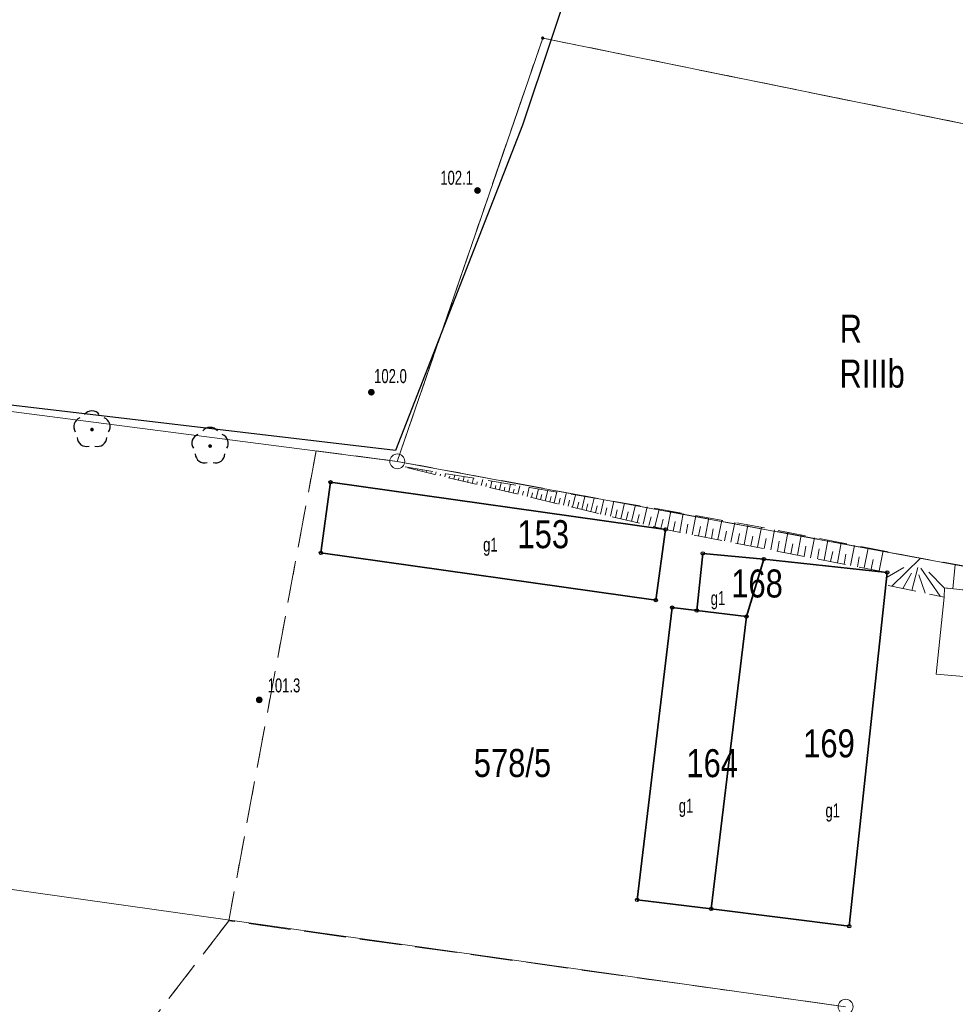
# Model space of a CAD drawing. Header units: inches. Extents: x 6497603 to 6502483, y 5925790 to 5934357.
# Tile 185 of 256: x 6501159 to 6501209, y 5926198 to 5926251. Entities that reach past the tile are written whole.
import ezdxf
from ezdxf.enums import TextEntityAlignment as Align

# ---------------------------------------------------------------- set-up
doc = ezdxf.new("R2010")
doc.units = ezdxf.units.IN
doc.header["$MEASUREMENT"] = 0
for name, pattern in [('1.5_0.75', [2.25, 1.5, -0.75]), ('219-1000', [0, 0]), ('egkk-1000', [3, 2.25, -0.75]), ('egug-1000', [1.5, 0.75, -0.75])]:
    doc.linetypes.add(name, pattern=pattern)
for name, color, linetype in [('000 Inne (niezydentyfikowane)', 7, 'Continuous'), ('202-punkt graniczny', 7, 'Continuous'), ('203-punkt graniczny', 7, 'Continuous'), ('209-oznaczenie konturu klasyfikacyjnego', 7, 'Continuous'), ('210-oznaczenie konturu użytku gruntowego', 7, 'Continuous'), ('211-numer działki ewidencyjnej', 7, 'Continuous'), ('217-kontur klasyfikacyjny', 7, 'Continuous'), ('218-kontur użytku gruntowego', 7, 'Continuous'), ('219-działka ewidencyjna', 7, 'Continuous'), ('312-budynek ewidencyjny', 7, 'Continuous'), ('312-oznaczenie budynku ewidencyjnego', 7, 'Continuous'), ('312-oznaczenie budynku ewidencyjnego-Atr117', 7, 'Continuous'), ('drzewo liściaste', 7, 'Continuous'), ('inna budowla', 7, 'Continuous'), ('ogrodzenie trwałe', 7, 'Continuous'), ('pikieta naturalna', 7, 'Continuous'), ('pikieta naturalna-Atr2', 7, 'Continuous'), ('Punkt budynku', 7, 'Continuous'), ('skarpa nieumocniona', 7, 'Continuous')]:
    doc.layers.add(name, color=color, linetype=linetype)
doc.styles.get("Standard").update_dxf_attribs({"font": 'arial.ttf'})
doc.linetypes.add('902-1000', pattern='A,5,0,[1,ksztalty.shx,S=1,R=0,X=0,Y=0],5', length=10)

# ---------------------------------------------------------------- blocks, each defined once
blk = doc.blocks.new('203')
at = {"linetype": 'Continuous', "lineweight": 0}
h = blk.add_hatch(color=0, dxfattribs=at)
edge = h.paths.add_edge_path()
edge.add_arc((0, 0), 0.09, 0, 360)
blk = doc.blocks.new('202')
at = {"color": 0, "linetype": 'Continuous', "lineweight": 0}
blk.add_circle((0, 0), 0.4, dxfattribs=at)
blk = doc.blocks.new('PUNKTBUD')
at = {"color": 0}
blk.add_circle((0, 0), 0.09, dxfattribs=at)
blk = doc.blocks.new('OP021')
at = {"linetype": 'Continuous', "lineweight": 13}
h = blk.add_hatch(color=0, dxfattribs=at)
edge = h.paths.add_edge_path()
edge.add_arc((0, 0), 0.1, 0, 360)
at = {"color": 0, "linetype": 'Continuous', "lineweight": -3}
for centre, start, end in [((-0.476, 0.154), 110.388, 213.756), ((0, 0.5), 38.316, 141.684), ((0.476, 0.154), 326.244, 69.612), ((-0.294, -0.404), 182.272, 285.64), ((0.294, -0.404), 254.36, 357.728), ((0.294, -0.404), 254.36, 357.728)]:
    blk.add_arc(centre, 0.5, start, end, dxfattribs=at)
blk = doc.blocks.new('PW01')
at = {"linetype": 'Continuous', "lineweight": 13}
h = blk.add_hatch(color=0, dxfattribs=at)
edge = h.paths.add_edge_path()
edge.add_arc((0, 0), 0.18, 0, 360)

msp = doc.modelspace()

# ---------------------------------------------------------------- linework, layer by layer
at = {"layer": '000 Inne (niezydentyfikowane)', "color": 7, "linetype": 'Continuous', "lineweight": 18, "flags": 128}
for points in [[(6501179.25, 5926226.88), (6501179.25, 5926226.89)], [(6501179.49, 5926226.82), (6501179.5, 5926226.85)], [(6501179.74, 5926226.76), (6501179.74, 5926226.79)], [(6501179.98, 5926226.7), (6501180, 5926226.77)], [(6501180.23, 5926226.64), (6501180.24, 5926226.69)], [(6501180.47, 5926226.59), (6501180.49, 5926226.69)], [(6501180.71, 5926226.53), (6501180.73, 5926226.59)], [(6501180.96, 5926226.47), (6501180.99, 5926226.61)], [(6501181.2, 5926226.41), (6501181.22, 5926226.49)], [(6501181.45, 5926226.35), (6501181.49, 5926226.52)], [(6501181.69, 5926226.29), (6501181.72, 5926226.39)], [(6501181.94, 5926226.24), (6501181.99, 5926226.44)], [(6501182.18, 5926226.18), (6501182.21, 5926226.29)], [(6501182.43, 5926226.12), (6501182.48, 5926226.36)], [(6501182.67, 5926226.06), (6501182.7, 5926226.19)], [(6501182.91, 5926226), (6501182.98, 5926226.28)], [(6501183.4, 5926225.89), (6501183.48, 5926226.2)], [(6501183.89, 5926225.77), (6501183.97, 5926226.11)], [(6501183.16, 5926225.94), (6501183.19, 5926226.09)], [(6501183.65, 5926225.83), (6501183.69, 5926225.99)], [(6501184.14, 5926225.71), (6501184.18, 5926225.89)], [(6501184.38, 5926225.65), (6501184.47, 5926226.03)], [(6501184.63, 5926225.59), (6501184.67, 5926225.79)], [(6501184.87, 5926225.54), (6501184.97, 5926225.95)], [(6501185.11, 5926225.48), (6501185.17, 5926225.69)], [(6501185.36, 5926225.42), (6501185.47, 5926225.87)], [(6501185.6, 5926225.36), (6501185.66, 5926225.59)], [(6501185.85, 5926225.3), (6501185.96, 5926225.79)], [(6501186.34, 5926225.19), (6501186.46, 5926225.7)], [(6501186.83, 5926225.07), (6501186.96, 5926225.62)], [(6501186.09, 5926225.24), (6501186.15, 5926225.49)], [(6501186.58, 5926225.13), (6501186.64, 5926225.4)], [(6501187.07, 5926225.01), (6501187.14, 5926225.3)], [(6501187.31, 5926224.95), (6501187.45, 5926225.54)], [(6501187.56, 5926224.89), (6501187.63, 5926225.2)], [(6501187.8, 5926224.84), (6501187.95, 5926225.46)], [(6501188.05, 5926224.78), (6501188.12, 5926225.1)], [(6501188.29, 5926224.72), (6501188.45, 5926225.38)], [(6501188.78, 5926224.6), (6501188.95, 5926225.29)], [(6501189.27, 5926224.49), (6501189.44, 5926225.21)], [(6501189.78, 5926224.36), (6501189.96, 5926225.13)], [(6501188.54, 5926224.66), (6501188.62, 5926225)], [(6501189.02, 5926224.54), (6501189.11, 5926224.9)], [(6501189.52, 5926224.43), (6501189.61, 5926224.8)], [(6501190.04, 5926224.3), (6501190.13, 5926224.69)], [(6501190.31, 5926224.24), (6501190.5, 5926225.04)], [(6501190.58, 5926224.17), (6501190.68, 5926224.58)], [(6501190.87, 5926224.1), (6501191.07, 5926224.94)], [(6501191.45, 5926223.96), (6501191.66, 5926224.85)], [(6501192.06, 5926223.82), (6501192.28, 5926224.74)], [(6501192.69, 5926223.67), (6501192.92, 5926224.62)], [(6501191.16, 5926224.03), (6501191.26, 5926224.47)], [(6501191.75, 5926223.89), (6501191.86, 5926224.34)], [(6501192.37, 5926223.74), (6501192.49, 5926224.21)], [(6501193.02, 5926223.59), (6501193.13, 5926224.08)], [(6501193.35, 5926223.51), (6501193.54, 5926224.51)], [(6501194.02, 5926223.38), (6501194.21, 5926224.39)], [(6501194.69, 5926223.25), (6501194.89, 5926224.27)], [(6501195.38, 5926223.12), (6501195.58, 5926224.15)], [(6501196.07, 5926222.99), (6501196.27, 5926224.02)], [(6501193.68, 5926223.45), (6501193.78, 5926223.95)], [(6501194.36, 5926223.32), (6501194.45, 5926223.82)], [(6501195.03, 5926223.19), (6501195.13, 5926223.7)], [(6501195.72, 5926223.05), (6501195.82, 5926223.57)], [(6501196.76, 5926222.85), (6501196.97, 5926223.9)], [(6501197.47, 5926222.72), (6501197.67, 5926223.77)], [(6501198.18, 5926222.58), (6501198.39, 5926223.65)], [(6501198.89, 5926222.44), (6501199.1, 5926223.51)], [(6501196.41, 5926222.92), (6501196.52, 5926223.44)], [(6501197.12, 5926222.78), (6501197.22, 5926223.31)], [(6501197.82, 5926222.65), (6501197.93, 5926223.18)], [(6501198.54, 5926222.51), (6501198.64, 5926223.04)], [(6501199.61, 5926222.3), (6501199.81, 5926223.37)], [(6501200.32, 5926222.16), (6501200.53, 5926223.23)], [(6501201.03, 5926222.02), (6501201.24, 5926223.09)], [(6501201.75, 5926221.89), (6501201.95, 5926222.96)], [(6501199.25, 5926222.37), (6501199.35, 5926222.91)], [(6501199.96, 5926222.23), (6501200.07, 5926222.77)], [(6501200.68, 5926222.09), (6501200.78, 5926222.63)], [(6501201.39, 5926221.96), (6501201.49, 5926222.49)], [(6501202.46, 5926221.75), (6501202.67, 5926222.82)], [(6501203.17, 5926221.61), (6501203.38, 5926222.68)], [(6501203.89, 5926221.47), (6501204.1, 5926222.54)], [(6501202.1, 5926221.82), (6501202.21, 5926222.35)], [(6501202.82, 5926221.68), (6501202.92, 5926222.21)], [(6501203.53, 5926221.54), (6501203.63, 5926222.07)], [(6501204.27, 5926221.4), (6501204.37, 5926221.93)], [(6501204.7, 5926221.31), (6501204.91, 5926222.38)], [(6501205.38, 5926220.5), (6501206.91, 5926222)], [(6501205.13, 5926220.98), (6501206.02, 5926221.49)], [(6501206.45, 5926220.27), (6501206.77, 5926221.49)], [(6501207.96, 5926219.96), (6501206.92, 5926221.46)], [(6501208.63, 5926220.35), (6501208.77, 5926221.66)], [(6501205.96, 5926220.38), (6501206.43, 5926221.19)], [(6501207.15, 5926220.13), (6501206.82, 5926221.1)], [(6501208.2, 5926220.39), (6501207.35, 5926221.24)]]:
    msp.add_lwpolyline(points, dxfattribs=at)
at = {"layer": '217-kontur klasyfikacyjny', "color": 3, "linetype": 'egkk-1000', "lineweight": 18, "flags": 128}
for points in [[(6501186.69, 5926249.84), (6501178.91, 5926227.18)], [(6501209.05, 5926245.29), (6501186.69, 5926249.84)], [(6501174.56, 5926227.74), (6501169.89, 5926202.58)], [(6501178.91, 5926227.18), (6501174.56, 5926227.74)], [(6501213.24, 5926220.82), (6501178.91, 5926227.18)], [(6501169.89, 5926202.58), (6501160.79, 5926190.76)], [(6501202.9, 5926197.98), (6501169.89, 5926202.58)]]:
    msp.add_lwpolyline(points, dxfattribs=at)
at = {"layer": '218-kontur użytku gruntowego', "color": 3, "linetype": 'egug-1000', "lineweight": 18, "flags": 128}
for points in [[(6501186.69, 5926249.84), (6501178.91, 5926227.18)], [(6501209.05, 5926245.29), (6501186.69, 5926249.84)], [(6501174.56, 5926227.74), (6501169.89, 5926202.58)], [(6501178.91, 5926227.18), (6501174.56, 5926227.74)], [(6501213.24, 5926220.82), (6501178.91, 5926227.18)], [(6501169.89, 5926202.58), (6501160.79, 5926190.76)], [(6501202.9, 5926197.98), (6501169.89, 5926202.58)]]:
    msp.add_lwpolyline(points, dxfattribs=at)
at = {"layer": '219-działka ewidencyjna', "color": 3, "linetype": '219-1000', "lineweight": 18, "flags": 128}
for points in [[(6501186.69, 5926249.84), (6501178.91, 5926227.18)], [(6501237.84, 5926239.43), (6501186.69, 5926249.84)], [(6501147.07, 5926231.29), (6501178.91, 5926227.18)], [(6501178.91, 5926227.18), (6501233.75, 5926217.01)], [(6501144.85, 5926206.15), (6501202.9, 5926197.98)]]:
    msp.add_lwpolyline(points, dxfattribs=at)
at = {"layer": '312-budynek ewidencyjny', "color": 7, "linetype": 'Continuous', "lineweight": 35, "flags": 128}
for points in [[(6501174.82, 5926222.28), (6501175.34, 5926226.06)], [(6501175.34, 5926226.06), (6501193.27, 5926223.53)], [(6501193.27, 5926223.53), (6501192.74, 5926219.75)], [(6501192.74, 5926219.75), (6501174.82, 5926222.28)], [(6501194.93, 5926219.19), (6501195.26, 5926222.25)], [(6501195.26, 5926222.25), (6501198.52, 5926221.95)], [(6501198.52, 5926221.95), (6501197.59, 5926218.87)], [(6501197.59, 5926218.87), (6501198.52, 5926221.95)], [(6501198.52, 5926221.95), (6501205.13, 5926221.23)], [(6501205.13, 5926221.23), (6501203.09, 5926202.29)], [(6501191.74, 5926203.7), (6501193.62, 5926219.35)], [(6501193.62, 5926219.35), (6501194.93, 5926219.19)], [(6501194.93, 5926219.19), (6501197.59, 5926218.87)], [(6501197.59, 5926218.87), (6501194.93, 5926219.19)], [(6501197.59, 5926218.87), (6501195.71, 5926203.22)], [(6501195.71, 5926203.22), (6501197.59, 5926218.87)], [(6501195.71, 5926203.22), (6501191.74, 5926203.7)], [(6501203.09, 5926202.29), (6501195.71, 5926203.22)]]:
    msp.add_lwpolyline(points, dxfattribs=at)
at = {"layer": 'inna budowla', "color": 7, "linetype": 'Continuous', "lineweight": 18, "flags": 128}
msp.add_lwpolyline([(6501207.74, 5926215.79), (6501208.18, 5926219.91), (6501208.2, 5926220.4), (6501217.01, 5926219.44), (6501216.91, 5926218.39), (6501216.57, 5926215.03)], close=True, dxfattribs=at)
at = {"layer": 'ogrodzenie trwałe', "color": 7, "linetype": '902-1000', "lineweight": 25, "flags": 128}
msp.add_lwpolyline([(6501198.2, 5926262.64), (6501191.86, 5926263.86), (6501185.61, 5926245.17), (6501178.82, 5926227.76), (6501149.9, 5926231.17), (6501149.91, 5926229.81)], dxfattribs=at)
at = {"layer": 'skarpa nieumocniona', "color": 7, "linetype": '1.5_0.75', "lineweight": 18, "flags": 128}
msp.add_lwpolyline([(6501233.58, 5926218.1), (6501230.21, 5926216.39), (6501220.05, 5926217.4), (6501216.91, 5926218.39), (6501217.01, 5926219.44), (6501208.2, 5926220.4), (6501208.18, 5926219.91), (6501205.14, 5926220.55), (6501205.13, 5926221.23), (6501193.27, 5926223.53), (6501179.03, 5926226.93), (6501191.58, 5926224.86), (6501198.64, 5926223.6), (6501206.05, 5926222.16), (6501220.23, 5926219.57), (6501228.07, 5926218.8)], close=True, dxfattribs=at)
msp.add_lwpolyline([(6501233.58, 5926218.1), (6501230.21, 5926216.39), (6501220.05, 5926217.4), (6501216.91, 5926218.39), (6501217.01, 5926219.44), (6501208.2, 5926220.4), (6501208.18, 5926219.91), (6501205.14, 5926220.55), (6501205.13, 5926221.23), (6501193.27, 5926223.53), (6501179.03, 5926226.93), (6501191.58, 5926224.86), (6501198.64, 5926223.6), (6501206.05, 5926222.16), (6501220.23, 5926219.57), (6501228.07, 5926218.8)], close=True, dxfattribs=at)

# ---------------------------------------------------------------- block references
at = {"layer": '202-punkt graniczny', "color": 7, "linetype": 'Continuous', "lineweight": 18}
for p in [(6501178.91, 5926227.18), (6501202.9, 5926197.98)]:
    msp.add_blockref('202', p, dxfattribs=at)
at = {"layer": '203-punkt graniczny', "color": 3, "linetype": 'Continuous', "lineweight": 18}
msp.add_blockref('203', (6501186.69, 5926249.84), dxfattribs=at)
at = {"layer": 'drzewo liściaste', "color": 94, "linetype": 'Continuous', "lineweight": 18}
for p in [(6501162.57, 5926228.88), (6501168.89, 5926228)]:
    msp.add_blockref('OP021', p, dxfattribs=at)
at = {"layer": 'pikieta naturalna', "color": 7, "linetype": 'Continuous', "lineweight": 13}
for p in [(6501183.2, 5926241.68), (6501177.52, 5926230.88), (6501171.52, 5926214.41)]:
    msp.add_blockref('PW01', p, dxfattribs=at)
at = {"layer": 'Punkt budynku', "color": 5, "linetype": 'Continuous', "lineweight": 13}
for p in [(6501175.34, 5926226.06), (6501193.27, 5926223.53), (6501174.82, 5926222.28), (6501195.26, 5926222.25), (6501198.52, 5926221.95), (6501205.13, 5926221.23), (6501192.74, 5926219.75), (6501193.62, 5926219.35), (6501194.93, 5926219.19), (6501197.59, 5926218.87), (6501191.74, 5926203.7), (6501195.71, 5926203.22), (6501203.09, 5926202.29)]:
    msp.add_blockref('PUNKTBUD', p, dxfattribs=at)

# ---------------------------------------------------------------- texts
at = {"layer": '209-oznaczenie konturu klasyfikacyjnego', "color": 3, "linetype": 'Continuous', "lineweight": 18, "width": 0.79}
msp.add_text('RIIIb', height=1.5, dxfattribs=at).set_placement((6501202.57, 5926232.63), align=Align.TOP_LEFT)
at = {"layer": '210-oznaczenie konturu użytku gruntowego', "color": 3, "linetype": 'Continuous', "lineweight": 18, "width": 0.79}
msp.add_text('R', height=1.5, dxfattribs=at).set_placement((6501202.58, 5926233.53))
at = {"layer": '211-numer działki ewidencyjnej', "color": 3, "linetype": 'Continuous', "lineweight": 18, "width": 0.79}
msp.add_text('578/5', height=1.5, dxfattribs=at).set_placement((6501183, 5926211.78), align=Align.TOP_LEFT)
at = {"layer": '312-oznaczenie budynku ewidencyjnego', "color": 7, "linetype": 'Continuous', "lineweight": 18, "width": 0.79}
for s, p in [('153', (6501185.34, 5926222.53)), ('168', (6501196.78, 5926219.89)), ('169', (6501200.63, 5926211.33)), ('164', (6501194.38, 5926210.27))]:
    msp.add_text(s, height=1.5, dxfattribs=at).set_placement(p)
at = {"layer": '312-oznaczenie budynku ewidencyjnego-Atr117', "color": 7, "width": 0.667}
for p in [(6501183.89, 5926222.72), (6501194.36, 5926208.74), (6501202.21, 5926208.49)]:
    msp.add_text('g1', height=0.75, dxfattribs=at).set_placement(p, align=Align.MIDDLE_CENTER)
msp.add_text('g1', height=0.75, dxfattribs=at).set_placement((6501195.68, 5926219.48))
at = {"layer": 'pikieta naturalna-Atr2', "color": 7, "width": 0.667}
for s, p in [('102.1', (6501181.21, 5926241.99)), ('102.0', (6501177.67, 5926231.37)), ('101.3', (6501171.97, 5926214.81))]:
    msp.add_text(s, height=0.75, dxfattribs=at).set_placement(p)

doc.saveas('drawing.dxf')
